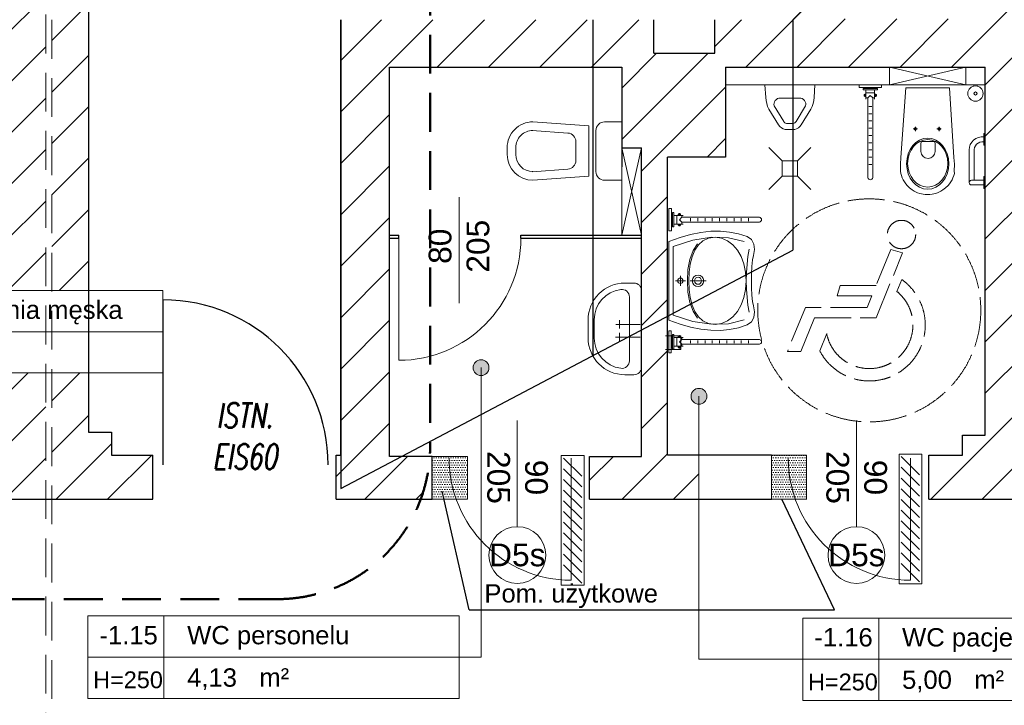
# Model space of a CAD drawing. Header units: millimetres. Extents: x 26866 to 1024070, y -428191 to 408885.
# Tile 185 of 248: x 190095 to 196541, y 395883 to 400372. Entities that reach past the tile are written whole.
import ezdxf

# ---------------------------------------------------------------- set-up
doc = ezdxf.new("R2010")
doc.units = ezdxf.units.MM
doc.header["$LTSCALE"] = 2
for name, pattern in [('ACAD_ISO02W100', [15, 12, -3]), ('DASHED', [19.05, 12.7, -6.35]), ('HIDDENX2', [19.05, 12.7, -6.35])]:
    doc.linetypes.add(name, pattern=pattern)
doc.layers.get('Defpoints').update_dxf_attribs({"color": 1})
for name, color, linetype, lineweight in [('0_OPIS', 7, 'Continuous', 13), ('3DPLAN_A_ARMATURA_SANITARNA', 7, 'Continuous', 9), ('3DPLAN_A_DRZWI', 173, 'Continuous', 5), ('3DPLAN_A_TABELKA POMIESZCZEŃ', 7, 'Continuous', 0), ('3DPLAN_A_WYSOKOŚCI ZMIANA', 144, 'HIDDENX2', 5), ('A_6_STOLARKA_DRZWI', 6, 'Continuous', 0), ('A_STOL_OPIS', 55, 'Continuous', 5), ('A_TXT', 7, 'Continuous', 0), ('A_TXT_STOLARKA', 131, 'Continuous', 0), ('A_WYBURZENIA', 6, 'Continuous', 0), ('A_ZESTAWIENIE STOLARKI', 3, 'Continuous', 15), ('AW_CERAMIKA', 6, 'Continuous', 9), ('Opisy', 7, 'Continuous', 13), ('podcięcie', 211, 'Continuous', 20), ('PRZERYW', 2, 'ACAD_ISO02W100', 9), ('sanitariaty', 2, 'Continuous', 25)]:
    doc.layers.add(name, color=color, linetype=linetype, lineweight=lineweight)
for name, color, linetype in [('3DPLAN_A_KRESKOWANIE 1', 253, 'Continuous'), ('3DPLAN_A_OPIS', 8, 'Continuous'), ('3DPLAN_A_POMIESZCZENIE NUMER', 100, 'Continuous'), ('3DPLAN_K_NOŚNA', 7, 'Continuous'), ('A_POMIESZCZENIE OPIS', 100, 'Continuous')]:
    doc.layers.add(name, color=color, linetype=linetype)
doc.styles.add('ARIAL', font='arial.ttf')
doc.styles.add('J-ROMANS', font='ROMANS.SHX', dxfattribs={"width": 0.7, "oblique": 10})
doc.styles.add('TABEL1', font='txt')
pattern_1 = [(0, (11654.2993, -5249.0212), (0.79375, 1.5875), [0, -1.5875])]
pattern_2 = [(45, (23044.838, -26883.88), (-16.83798, 16.83798), [])]

# ---------------------------------------------------------------- blocks, each defined once
blk = doc.blocks.new('adajwk')
at = {"layer": 'podcięcie'}
for p, q in [((211304, 253656), (211422.8, 253774.8)), ((211374, 253656), (211492.8, 253774.8)), ((211444, 253656), (211562.8, 253774.8)), ((211514, 253656), (211632.8, 253774.8)), ((211584, 253656), (211702.8, 253774.8)), ((211654, 253656), (211772.8, 253774.8)), ((211724, 253656), (211842.8, 253774.8)), ((211794, 253656), (211912.8, 253774.8)), ((211864, 253656), (211982.8, 253774.8)), ((211934, 253656), (212052.8, 253774.8)), ((212004, 253656), (212122.8, 253774.8))]:
    blk.add_line(p, q, dxfattribs=at)
blk.add_lwpolyline([(211290, 253790), (212140, 253790), (212140, 253640), (211290, 253640)], close=True, dxfattribs=at)
blk = doc.blocks.new('PISUAR')
at = {"layer": '3DPLAN_A_ARMATURA_SANITARNA'}
for p, q in [((0, 0), (0, 16.4)), ((8.28, 15.79), (0, 16.4)), ((26.06, 7.42), (15.86, 13.72)), ((23.96, 4.02), (13.76, 10.31)), ((0, 0), (0, -16.4)), ((8.55, 0), (8.55, 6.18)), ((8.55, 0), (8.55, -6.18)), ((25.2, -2.25), (25.2, 2.25)), ((29.2, -3.15), (29.2, 3.15)), ((23.96, -4.02), (13.76, -10.31)), ((26.06, -7.42), (15.86, -13.72)), ((8.28, -15.79), (0, -16.4))]:
    blk.add_line(p, q, dxfattribs=at)
for centre, radius, start, end in [((7.77, -0.99), 16.79, 61.19255, 88.26763), ((12.69, 6.32), 4.14, 74.95845, 182.00616), ((21.89, 1.07), 7.6, 15.85291, 56.15962), ((22.41, 1.61), 2.87, 12.95376, 57.23592), ((12.69, -6.32), 4.14, 177.99384, 285.04155), ((22.41, -1.61), 2.87, 302.76408, 347.04624), ((21.89, -1.07), 7.6, 303.84038, 344.14709), ((7.77, 0.99), 16.79, 271.73237, 298.80745)]:
    blk.add_arc(centre, radius, start, end, dxfattribs=at)
blk = doc.blocks.new('tabelka dla tp')
at = {"layer": '3DPLAN_A_TABELKA POMIESZCZEŃ'}
for p, q in [((49.7, 54), (49.7, 0)), ((0, 27), (243.13, 27))]:
    blk.add_line(p, q, dxfattribs=at)
blk.add_lwpolyline([(0, 54), (243.13, 54), (243.13, 0), (0, 0)], close=True, dxfattribs=at)
at = {"layer": '3DPLAN_A_POMIESZCZENIE NUMER', "color": 7, "style": 'ARIAL'}
blk.add_attdef('NUMER', (2.23, 35.39), '', height=12, dxfattribs=at)
at = {"layer": 'A_POMIESZCZENIE OPIS', "insert": (112.2, 19.75), "char_height": 12, "width": 36.4122, "attachment_point": 1, "style": 'ARIAL'}
blk.add_mtext('{\\C7;m²}', dxfattribs=at)
at = {"layer": 'A_POMIESZCZENIE OPIS', "color": 7, "style": 'ARIAL'}
for tag, p in [('NAZWA', (51.73, 35.39)), ('POWIERZCHNIA', (51.06, 7.24))]:
    blk.add_attdef(tag, p, '', height=12, dxfattribs=at)
blk = doc.blocks.new('miska ustępowa')
at = {"layer": '3DPLAN_A_ARMATURA_SANITARNA'}
for p, q in [((0, 0), (0, 19.11)), ((0, 19.11), (11.24, 19.11)), ((16.86, 0), (16.86, 13.49)), ((58.14, 19.11), (21.48, 16.4)), ((21.48, 0), (21.48, 16.4)), ((58.55, 13.51), (35.24, 11.78)), ((0, 0), (0, -19.11)), ((16.86, 0), (16.86, -13.49)), ((21.48, 0), (21.48, -16.4)), ((30.03, 0), (30.03, 6.18)), ((30.03, 0), (30.03, -6.18)), ((69.38, -2.25), (69.38, 2.25)), ((75, 0), (75, 2.25)), ((75, 0), (75, -2.25)), ((58.55, -13.51), (35.24, -11.78)), ((0, -19.11), (11.24, -19.11)), ((58.14, -19.11), (21.48, -16.4))]:
    blk.add_line(p, q, dxfattribs=at)
for centre, radius, start, end in [((11.24, 13.49), 5.62, 0, 90), ((58.14, 2.25), 16.86, 0, 90), ((58.14, 2.25), 11.24, 0, 90), ((35.65, 6.18), 5.62, 94.2314, 180), ((35.65, -6.18), 5.62, 180, 265.7686), ((58.14, -2.25), 16.86, 270, 0), ((58.14, -2.25), 11.24, 270, 0), ((11.24, -13.49), 5.62, 270, 0)]:
    blk.add_arc(centre, radius, start, end, dxfattribs=at)
blk = doc.blocks.new('UMYWALKA')
at = {"layer": '3DPLAN_A_ARMATURA_SANITARNA'}
for p, q in [((11, 30), (5, 30)), ((0, 25), (0, -25)), ((8, 20.87), (8, -20.87)), ((14.55, 8.04), (14.57, 2.57)), ((1, 5.49), (17.06, 5.43)), ((31, -6), (31, 6)), ((35, -6), (35, 6)), ((0.86, -2.78), (16.92, -2.85)), ((14.41, -0.23), (14.43, -5.7)), ((11, -30), (5, -30))]:
    blk.add_line(p, q, dxfattribs=at)
for centre, radius, start, end in [((5, 25), 5, 90, 180), ((13, 20.87), 5, 82.33774, 180), ((11, 6), 24, 0, 90), ((11, 6), 20, 0, 82.33774), ((11, -6), 24, 270, 0), ((11, -6), 20, 277.66226, 0), ((5, -25), 5, 180, 270), ((13, -20.87), 5, 180, 277.66226)]:
    blk.add_arc(centre, radius, start, end, dxfattribs=at)
blk = doc.blocks.new('kondygnacja -1')
at = {"layer": '3DPLAN_A_KRESKOWANIE 1'}
h = blk.add_hatch(dxfattribs=at)
h.set_pattern_fill('ANSI31', color=256, scale=7.5, style=0)
h.set_pattern_definition(pattern_2)
h.paths.add_polyline_path([(26781.49, -24430.84), (26781.49, -25256.18), (26865.36, -25256.18), (26865.36, -25233.56), (27108.48, -25233.56), (27108.48, -25256.18), (27119.89, -25256.18), (27110.14, -25212.84), (26979.61, -25212.84), (26979.61, -25079.84), (27320.27, -25079.84), (27361.7, -25079.84), (27361.7, -25046.84), (26815.61, -25046.84), (26815.61, -24465.84), (27386.61, -24465.84), (27386.61, -24686.84), (27413.61, -24686.84), (27413.61, -24581.84), (27442.61, -24581.84), (27442.61, -24549.84), (27413.61, -24549.84), (27413.61, -24469.84), (27474.65, -24469.84), (27474.65, -24430.84), (26781.49, -24430.84)], is_closed=False)
h.paths.add_polyline_path([(27583.61, -25294.84), (27583.61, -25335.84), (27417.61, -25335.84), (27417.61, -25289.84), (27390.61, -25289.84), (27390.61, -25335.84), (27137.8, -25335.84), (27119.89, -25256.18), (27108.48, -25256.18), (27108.48, -25287.56), (26865.36, -25287.56), (26865.36, -25256.18), (26781.49, -25256.18), (26781.49, -25342.83), (26829.42, -25361.84), (27832.61, -25361.84), (27832.61, -25332.84), (27603.61, -25332.84), (27603.61, -25294.84), (27583.61, -25294.84)], is_closed=False)
h.paths.add_polyline_path([(27413.61, -24806.84), (27413.61, -24781.84), (27386.61, -24781.84), (27386.61, -24885.59), (27430.61, -24885.59), (27430.61, -24835.84), (27474.65, -24835.84), (27474.65, -24806.84)])
h.paths.add_polyline_path([(27386.61, -24885.59), (27386.61, -25046.84), (27361.7, -25046.84), (27361.7, -25079.84), (27390.61, -25079.84), (27390.61, -25174.84), (27417.61, -25174.84), (27417.61, -25079.84), (27476.61, -25079.84), (27476.61, -25061.87, -0.027881), (27475.03, -25050.84), (27438.61, -25050.84), (27438.61, -25033.84), (27430.61, -25033.84), (27430.61, -24885.59)])
h.paths.add_polyline_path([(27603.61, -25179.84), (27603.61, -25163.88), (27583.61, -25163.88), (27583.61, -25179.84)])
h.paths.add_polyline_path([(27603.61, -25142.2), (27583.61, -25142.2), (27583.61, -25163.88), (27603.61, -25163.88)])
h.paths.add_polyline_path([(27593.61, -24713.84), (27593.61, -24746.4), (27608.61, -24746.4), (27608.61, -24713.84)], flags=16)
h.paths.add_polyline_path([(27593.61, -25050.84), (27571.61, -25050.84), (27571.61, -25079.84), (27583.61, -25079.84), (27583.61, -25142.2), (27603.61, -25142.2), (27603.61, -25076.84), (27681.45, -25076.84), (27681.45, -25050.84), (27608.61, -25050.84), (27608.61, -24713.84), (27593.61, -24713.84), (27593.61, -24806.84), (27569.61, -24806.84), (27569.61, -24835.84), (27593.61, -24835.84)])
h.paths.add_polyline_path([(27559.81, -24818.11), (27559.81, -24794.06), (27579.81, -24794.06), (27579.81, -24818.11)])
h.paths.add_polyline_path([(27593.61, -24469.84), (27593.61, -24610.84), (27601.86, -24610.84), (27608.61, -24610.84), (27608.61, -24468.84), (27712.91, -24468.84), (27712.91, -24430.84), (27474.65, -24430.84), (27474.65, -24469.84), (27593.61, -24469.84)], is_closed=False)
h.paths.add_polyline_path([(28026.62, -24481.39, -0.865492), (28025.15, -24471.22), (28013.19, -24430.84), (27882.91, -24430.84), (27882.91, -24468.84), (27982.61, -24468.84), (27982.61, -24483.84), (27997.61, -24483.84), (27997.61, -24940.11), (28026.62, -24940.11)])
h.paths.add_polyline_path([(28054.61, -24476.84), (28069.61, -24476.84), (28069.61, -24417.84), (28073.99, -24417.84), (28073.99, -24372.84), (28050.08, -24372.84, -1), (28039.7, -24372.84), (28030.61, -24372.84), (28030.61, -24472.87, -0.363097), (28030.61, -24479.53), (28030.61, -24940.11), (28054.61, -24940.11)])
h.paths.add_polyline_path([(28096.61, -25047.84), (28069.61, -25047.84), (28069.61, -25032.84), (28054.61, -25032.84), (28054.61, -24994.11), (28030.61, -24994.11), (28030.61, -25076.84), (28096.61, -25076.84)])
h.paths.add_polyline_path([(27982.61, -25035.84), (27982.61, -25050.84), (27949.55, -25050.84), (27949.55, -25076.84), (28026.62, -25076.84), (28026.62, -24994.11), (27997.61, -24994.11), (27997.61, -25035.84)])
h.paths.add_polyline_path([(26999.57, -25327.07), (27025.14, -25327.07), (27025.14, -25347.07), (26999.57, -25347.07)], flags=16)
h = blk.add_hatch(dxfattribs=at)
h.set_pattern_fill('ANSI31', color=256, scale=7.5, style=0)
h.set_pattern_definition(pattern_2)
h.paths.add_polyline_path([(28277.96, -25048.84), (28251.61, -25048.84), (28251.61, -24793.84), (28278.18, -24793.84), (28278.18, -24762.84), (28219.61, -24762.84), (28219.61, -25047.84), (28216.61, -25047.84), (28216.61, -25076.84), (28271.99, -25076.84, 0.071944), (28277.96, -25048.84)], is_closed=False)
h.paths.add_polyline_path([(28278.18, -24762.84), (28278.18, -24793.84), (28403.61, -24793.84), (28403.61, -24846.84), (28416.61, -24846.84), (28416.61, -25048.84), (28382.61, -25048.84), (28382.61, -25076.84), (28454.16, -25076.84), (28454.16, -25047.84), (28433.61, -25047.84), (28433.61, -24852.84), (28471.61, -24852.84), (28471.61, -24793.84), (28641.61, -24793.84), (28641.61, -24865.6), (28641.61, -24873.28), (28641.61, -25034.84), (28626.61, -25034.84), (28626.61, -25047.84), (28604.61, -25047.84), (28604.61, -25076.84), (29072.61, -25076.84), (29072.61, -25049.84), (28668.61, -25049.84), (28668.61, -24698.84), (28724.61, -24698.84), (28724.61, -24683.84), (28670.61, -24683.84), (28670.61, -24472.84), (28713.61, -24472.84), (28713.61, -24430.84), (28681.49, -24430.84), (28681.49, -24372.84), (28278.18, -24372.84), (28278.18, -24417.84), (28488.61, -24417.84), (28488.61, -24476.84), (28322.83, -24476.84), (28349.41, -24616.84), (28515.61, -24616.84), (28515.61, -24654.34), (28536.61, -24654.34), (28536.61, -24413.34), (28639.61, -24413.34), (28639.61, -24762.34), (28536.61, -24762.34), (28536.61, -24724.34), (28515.61, -24724.34), (28515.61, -24762.84), (28464.61, -24762.84), (28464.61, -24784.84), (28424.61, -24784.84), (28424.61, -24762.84), (28278.18, -24762.84)], is_closed=False)
h = blk.add_hatch(dxfattribs=at)
h.set_pattern_fill('ANSI31', color=256, scale=7.5, style=0)
h.set_pattern_definition(pattern_2)
h.paths.add_polyline_path([(28641.61, -24865.6), (28641.61, -24873.28), (28641.61, -25034.84), (28626.61, -25034.84), (28626.61, -25047.84), (28604.61, -25047.84), (28604.61, -25076.84), (29072.61, -25076.84), (29072.61, -25049.84), (28668.61, -25049.84), (28668.61, -24698.84), (28724.61, -24698.84), (28724.61, -24683.84), (28670.61, -24683.84), (28670.61, -24472.84), (28713.61, -24472.84), (28713.61, -24430.84), (28681.49, -24430.84), (28681.49, -24372.84), (28278.18, -24372.84), (28278.18, -24417.84), (28488.61, -24417.84), (28488.61, -24476.84), (28322.83, -24476.84), (28349.41, -24616.84), (28515.61, -24616.84), (28515.61, -24654.34), (28536.61, -24654.34), (28536.61, -24413.34), (28639.61, -24413.34), (28639.61, -24762.34), (28536.61, -24762.34), (28536.61, -24724.34), (28515.61, -24724.34), (28515.61, -24793.84), (28641.61, -24793.84), (28641.61, -24865.6)], is_closed=False)
h.paths.add_polyline_path([(28814.61, -24698.84), (29109.61, -24698.84), (29109.61, -24471.84), (29093.61, -24471.84), (29093.61, -24683.84), (28814.61, -24683.84), (28814.61, -24698.84)], is_closed=False)
h = blk.add_hatch(dxfattribs=at)
h.set_pattern_fill('ANSI31', color=256, scale=7.5, style=0)
h.set_pattern_definition(pattern_2)
h.paths.add_polyline_path([(31677.49, -24430.84), (30214.87, -24430.84), (30214.87, -24470.84), (30429.61, -24470.84), (30429.61, -24477.84), (30447.61, -24477.84), (30447.61, -24818.84), (30476.61, -24818.84), (30476.61, -24470.84), (31012.61, -24470.84), (31012.61, -24478.84), (31079.61, -24478.84), (31079.61, -24470.84), (31638.61, -24470.84), (31638.61, -25036.84), (31079.61, -25036.84), (31079.61, -25028.84), (31012.61, -25028.84), (31012.61, -25036.84), (30611.38, -25036.84), (30611.38, -25072.84), (31023.61, -25072.84), (31034.61, -25082.84), (31034.61, -25330.84), (31023.61, -25340.84), (30831.4, -25340.84, -0.038531), (30832.58, -25356.18), (30832.58, -25371.84), (31079.61, -25371.84), (31079.61, -25072.84), (31638.61, -25072.84), (31638.61, -25943.84), (30832.58, -25943.84), (30832.58, -26009.84), (31677.49, -26009.84)])
h.paths.add_polyline_path([(30682.61, -26009.84), (30832.58, -26009.84), (30832.58, -25943.84), (30760.61, -25943.84), (30760.61, -25454.67), (30735.61, -25464.58), (30735.61, -25943.84), (30682.61, -25943.84)])
h.paths.add_polyline_path([(30679.61, -25371.84), (30735.61, -25371.84), (30735.61, -25464.58), (30760.61, -25454.67), (30760.61, -25371.84), (30832.58, -25371.84), (30832.58, -25356.18, 0.038531), (30831.4, -25340.84), (30679.61, -25340.84)])
h.paths.add_polyline_path([(30355.83, -25371.84), (30425.61, -25371.84), (30425.61, -25379.84), (30463.61, -25379.84), (30463.61, -25424.74), (30471.61, -25424.74), (30471.61, -25395.84), (30533.61, -25395.84), (30533.61, -25371.84), (30576.61, -25371.84), (30576.61, -25341.84), (30472.61, -25341.84), (30472.61, -25326.84), (30427.61, -25326.84), (30427.61, -25341.84), (30355.83, -25341.84)])
h.paths.add_polyline_path([(30456.61, -25936.84), (30425.61, -25936.84), (30425.61, -25945.84), (30380.61, -25945.84), (30380.61, -26009.84), (30512.61, -26009.84), (30512.61, -25943.84), (30466.61, -25943.84), (30466.61, -25712.84), (30456.61, -25712.84)])
h.paths.add_polyline_path([(28888.61, -25941.84), (28888.61, -26009.84), (29013.61, -26009.84), (29013.61, -25941.84)])
h.paths.add_polyline_path([(28591.17, -26009.84), (28591.17, -25944.84), (28547.61, -25944.84), (28547.61, -26009.84)])
h.paths.add_polyline_path([(28624.61, -25870.53), (28654.8, -25870.53), (28654.8, -25924.53), (28624.61, -25924.53), (28624.61, -25944.84), (28591.17, -25944.84), (28591.17, -26009.84), (28713.61, -26009.84), (28713.61, -25941.84), (28672.61, -25941.84), (28672.61, -25932.84), (28657.61, -25932.84), (28657.61, -25716.84), (28624.61, -25716.84)])
h.paths.add_polyline_path([(28372.61, -25944.84), (28328.61, -25944.84), (28328.61, -25907.84), (28282.61, -25907.84), (28282.61, -25944.84), (28248.61, -25944.84), (28248.61, -26009.84), (28372.61, -26009.84)])
h.paths.add_polyline_path([(28092.61, -25563.84), (28054.61, -25563.84), (28054.61, -25383.84), (28067.6, -25383.84), (28067.61, -25375.84), (28340.61, -25375.84), (28340.61, -25341.84), (28070.61, -25341.84), (28070.61, -25332.84), (28030.61, -25332.84), (28030.61, -25395.6), (28048.71, -25395.6), (28048.71, -25449.6), (28030.61, -25449.6), (28030.61, -26009.84), (28073.61, -26009.84), (28073.61, -25944.84), (28054.61, -25944.84), (28054.61, -25668.84), (28092.61, -25668.84)])
h.paths.add_polyline_path([(27949.61, -25495.75), (27949.61, -25507.75), (27983.29, -25507.75), (27983.29, -25521.75), (27949.61, -25521.75), (27949.61, -25531.84), (27999.61, -25531.84), (27999.61, -25934.84), (27982.61, -25934.84), (27982.61, -25942.84), (27947.61, -25942.84), (27947.61, -26009.84), (28026.62, -26009.84), (28026.62, -25449.6), (27999.61, -25449.6), (27999.61, -25463.84), (27949.61, -25463.84), (27949.61, -25481.75), (27983.29, -25481.75), (27983.29, -25495.75)])
h.paths.add_polyline_path([(27982.61, -25361.84), (27952.61, -25361.84), (27952.61, -25332.84), (28026.62, -25332.84), (28026.62, -25395.6), (27999.61, -25395.6), (27999.61, -25377.84), (27982.61, -25377.84)])
h.paths.add_polyline_path([(26818.61, -25892.84), (26781.49, -25892.84), (26781.49, -26009.84), (26894.54, -26009.84), (26894.54, -25942.84), (26830.61, -25942.84), (26830.61, -25930.84), (26818.61, -25930.84)])
h.paths.add_polyline_path([(26894.54, -26009.84), (27115.94, -26009.84), (27115.94, -25942.84), (26894.54, -25942.84)])
h.paths.add_polyline_path([(27115.94, -25942.84), (27115.94, -26009.84), (27466.61, -26009.84), (27466.61, -25942.84), (27427.61, -25942.84), (27427.61, -25933.84), (27384.61, -25933.84), (27384.61, -25942.84)])
h.paths.add_polyline_path([(27641.61, -25942.84), (27641.61, -26009.84), (27802.61, -26009.84), (27802.61, -25942.84)])
h.paths.add_polyline_path([(30621.1, -25040.47), (30688.37, -25040.47), (30688.37, -25072.87), (30621.1, -25072.87)], flags=24)
at = {"layer": 'A_WYBURZENIA', "transparency": 33554687}
h = blk.add_hatch(dxfattribs=at)
h.set_pattern_fill('DOTS', color=256)
h.set_pattern_definition(pattern_1)
h.paths.add_polyline_path([(28302.61, -25076.84), (28302.61, -25048.84), (28279.61, -25048.84), (28279.61, -25076.84), (28302.61, -25076.84)], is_closed=False)
h = blk.add_hatch(dxfattribs=at)
h.set_pattern_fill('DOTS', color=256)
h.set_pattern_definition(pattern_1)
h.paths.add_polyline_path([(28524.61, -25047.84), (28501.57, -25047.84), (28501.57, -25076.84), (28524.61, -25076.84)])
at = {"layer": 'Opisy', "ltscale": 0.5}
h = blk.add_hatch(color=256, dxfattribs=at)
h.dxf.hatch_style = 1
h.paths.add_polyline_path([(28309.96, -24995.6), (28309.96, -24985.7, 0.73336)])
h.paths.add_polyline_path([(28309.96, -24985.7), (28309.96, -24995.6, 0.076465), (28311.52, -24995.84, 1.165591)])
h = blk.add_hatch(color=256, dxfattribs=at)
h.dxf.hatch_style = 1
h.paths.add_polyline_path([(28452.6, -25014.33), (28452.6, -25004.43, 0.73336)])
h.paths.add_polyline_path([(28452.6, -25004.43), (28452.6, -25014.33, 0.076465), (28454.16, -25014.57, 1.165591)])
at = {"layer": '3DPLAN_A_ARMATURA_SANITARNA', "color": 8}
blk.add_line((28403.61, -24793.84), (28403.61, -24903.84), dxfattribs=at)
for points in [[(28416.61, -24846.84), (28403.61, -24903.84)], [(28403.61, -24846.84), (28416.61, -24903.84)]]:
    blk.add_lwpolyline(points, dxfattribs=at)
at = {"layer": '3DPLAN_A_DRZWI'}
blk.add_line((28257.61, -24905.84), (28257.61, -24985.84), dxfattribs=at)
blk.add_arc((28257.61, -24905.84), 80, 270, 0, dxfattribs=at)
at = {"layer": '3DPLAN_A_OPIS', "color": 1, "lineweight": 30}
for p, q in [((28251.61, -24903.84), (28257.61, -24903.84)), ((28251.61, -24905.84), (28257.61, -24905.84)), ((28257.61, -24905.84), (28257.61, -24903.84)), ((28337.61, -24905.84), (28337.61, -24903.84)), ((28337.61, -24903.84), (28416.61, -24903.84)), ((28337.61, -24905.84), (28416.61, -24905.84)), ((28303.65, -25149.16), (28286.16, -25071.61)), ((28542.87, -25149.16), (28508.41, -25076.84)), ((28303.65, -25149.16), (28542.87, -25149.16))]:
    blk.add_line(p, q, dxfattribs=at)
at = {"layer": '3DPLAN_A_TABELKA POMIESZCZEŃ', "ltscale": 0.5}
blk.add_line((28082.36, -25180.16), (28293.67, -25180.16), dxfattribs=at)
at = {"layer": '3DPLAN_A_WYSOKOŚCI ZMIANA'}
for p, q in [((28026.62, -26232.7), (28026.62, -23962.87)), ((28030.61, -23962.87), (28030.61, -26232.7))]:
    blk.add_line(p, q, dxfattribs=at)
at = {"layer": '3DPLAN_K_NOŚNA'}
for p, q in [((28054.61, -24476.84), (28054.61, -25032.84)), ((28219.61, -25047.84), (28219.61, -24762.84)), ((28424.61, -24784.84), (28424.61, -24762.84)), ((28464.61, -24784.84), (28464.61, -24762.84)), ((28424.61, -24784.84), (28464.61, -24784.84)), ((28251.61, -24793.84), (28403.61, -24793.84)), ((28251.61, -25048.84), (28251.61, -24793.84)), ((28403.61, -24793.84), (28403.61, -24859.2)), ((28471.61, -24793.84), (28471.61, -24852.84)), ((28471.61, -24793.84), (28641.61, -24793.84)), ((28641.61, -25034.84), (28641.61, -24793.84)), ((28403.61, -24846.84), (28416.61, -24846.84)), ((28416.61, -25048.84), (28416.61, -24846.84)), ((28471.61, -24852.84), (28433.61, -24852.84)), ((28433.61, -25047.84), (28433.61, -24852.84)), ((28054.61, -25032.84), (28069.61, -25032.84)), ((28069.61, -25032.84), (28069.61, -25047.84)), ((28626.61, -25034.84), (28641.61, -25034.84)), ((28626.61, -25047.84), (28626.61, -25034.84)), ((28069.61, -25047.84), (28096.61, -25047.84)), ((28096.61, -25076.84), (28096.61, -25047.84)), ((28216.61, -25076.84), (28216.61, -25047.84)), ((28216.61, -25047.84), (28219.61, -25047.84)), ((28279.61, -25048.84), (28251.61, -25048.84)), ((28279.61, -25076.84), (28279.61, -25048.84)), ((28382.61, -25048.84), (28416.61, -25048.84)), ((28382.61, -25076.84), (28382.61, -25048.84)), ((28501.57, -25047.84), (28433.61, -25047.84)), ((28604.61, -25047.84), (28626.61, -25047.84)), ((28604.61, -25076.84), (28604.61, -25047.84)), ((27603.61, -25076.84), (28096.61, -25076.84)), ((28216.61, -25076.84), (28279.61, -25076.84)), ((28382.61, -25076.84), (28501.57, -25076.84)), ((28604.61, -25076.84), (29072.61, -25076.84))]:
    blk.add_line(p, q, dxfattribs=at)
at = {"layer": 'A_6_STOLARKA_DRZWI'}
for p, q in [((28370.58, -25049.84), (28370.58, -25129.84)), ((28592.58, -25049.84), (28592.58, -25129.84))]:
    blk.add_line(p, q, dxfattribs=at)
for centre in [(28370.58, -25049.84), (28592.58, -25049.84)]:
    blk.add_arc(centre, 80, 180, 270, dxfattribs=at)
at = {"layer": 'A_STOL_OPIS'}
for p, q in [((28297.09, -24878.94), (28297.09, -24948.39)), ((28335.24, -25094.76), (28335.24, -25025.32)), ((28557.24, -25094.76), (28557.24, -25025.32))]:
    blk.add_line(p, q, dxfattribs=at)
at = {"layer": 'A_TXT', "color": 1, "lineweight": 30}
blk.add_line((28103.39, -25054.26), (28103.39, -24946.26), dxfattribs=at)
blk.add_arc((28103.39, -25054.26), 108, 0.00008, 90, dxfattribs=at)
at = {"layer": 'A_TXT_STOLARKA'}
for p, q in [((28335.24, -25032.04), (28335.24, -25087.2)), ((28557.24, -25032.04), (28557.24, -25087.2))]:
    blk.add_line(p, q, dxfattribs=at)
at = {"layer": 'A_WYBURZENIA', "transparency": 33554687}
for p, q in [((28442.19, -24969.71), (28432.19, -24969.71)), ((28442.19, -24978.71), (28442.19, -24969.71)), ((28442.19, -24978.71), (28432.19, -24978.71)), ((28524.61, -25076.84), (28524.61, -25047.84))]:
    blk.add_line(p, q, dxfattribs=at)
for points in [[(28302.61, -25048.84), (28279.61, -25048.84), (28279.61, -25076.84), (28302.61, -25076.84)], [(28501.57, -25047.84), (28524.61, -25047.84), (28524.61, -25076.84), (28501.57, -25076.84)]]:
    blk.add_lwpolyline(points, close=True, dxfattribs=at)
at = {"layer": 'A_ZESTAWIENIE STOLARKI', "ltscale": 0.25}
for centre in [(28335.24, -25113.34), (28557.24, -25113.34)]:
    blk.add_circle(centre, 18.58, dxfattribs=at)
at = {"layer": 'AW_CERAMIKA', "ltscale": 0.5}
blk.add_line((28471.61, -24805.58), (28641.61, -24805.58), dxfattribs=at)
at = {"layer": 'Opisy', "lineweight": 0, "ltscale": 0.5}
for p, q in [((28311.52, -24990.65), (28311.52, -25180.16)), ((28454.16, -25009.38), (28454.16, -25181.58)), ((28311.52, -25180.16), (28297.29, -25180.16)), ((28454.16, -25181.58), (28522.17, -25181.58))]:
    blk.add_line(p, q, dxfattribs=at)
at = {"layer": 'Opisy', "color": 1, "linetype": 'DASHED', "lineweight": 50}
blk.add_lwpolyline([(27574.65, -24063.11), (28178.18, -24063.11, -0.414214), (28278.18, -24163.11), (28278.18, -25042.2, -0.414214), (28178.18, -25142.2), (27574.65, -25142.2, -0.414214), (27474.65, -25042.2), (27474.65, -24163.11, -0.414214)], format="xyb", close=True, dxfattribs=at)
at = {"layer": 'Opisy', "ltscale": 0.5}
for centre in [(28311.52, -24990.65), (28454.16, -25009.38)]:
    blk.add_circle(centre, 5.19, dxfattribs=at)
at = {"layer": 'PRZERYW', "color": 8, "lineweight": 0}
for p, q in [((28579.69, -24913.28), (28587.48, -24915.58)), ((28586.95, -24932.99), (28583.79, -24940.75)), ((28537.78, -24968.38), (28533.22, -24979.56))]:
    blk.add_line(p, q, dxfattribs=at)
blk.add_lwpolyline([(28579.69, -24913.28), (28570.1, -24936.81), (28546.56, -24936.81), (28544.63, -24943.68), (28567.3, -24943.68), (28564.24, -24951.19), (28523.85, -24951.19), (28512.03, -24979.97), (28520.83, -24979.97), (28529.77, -24958.06), (28570.15, -24958.06), (28587.48, -24915.58)], dxfattribs=at)
for centre, radius in [((28565.66, -24953.15), 73), ((28586.75, -24903.5), 9.29)]:
    blk.add_circle(centre, radius, dxfattribs=at)
for radius, start, end in [(36.58, 207.31969, 54.51323), (28.49, 191.34271, 50.63664)]:
    blk.add_arc((28565.72, -24962.78), radius, start, end, dxfattribs=at)
at = {"layer": 'sanitariaty', "color": 8, "lineweight": 0}
for p, q in [((28578.84, -24793.84), (28628.84, -24805.58)), ((28578.84, -24805.58), (28628.84, -24793.84)), ((28578.84, -24793.84), (28578.84, -24805.58)), ((28628.84, -24793.84), (28628.84, -24805.58)), ((28628.84, -24805.58), (28578.84, -24805.58)), ((28589.58, -24807.39), (28586.35, -24853.09)), ((28589.58, -24807.39), (28618.11, -24807.39)), ((28618.11, -24807.39), (28621, -24853.09)), ((28634.18, -24806.28), (28634.18, -24805.58)), ((28636.18, -24806.28), (28636.18, -24805.58)), ((28562.76, -24811.98), (28563.22, -24811.98)), ((28562.76, -24812.73), (28563.22, -24812.73)), ((28564.77, -24813.93), (28564.79, -24866.28)), ((28567.92, -24813.93), (28567.94, -24866.28)), ((28569.91, -24811.98), (28569.45, -24811.98)), ((28569.91, -24812.73), (28569.45, -24812.73)), ((28565.43, -24819.67), (28567.33, -24819.67)), ((28565.44, -24824.41), (28567.33, -24824.41)), ((28565.43, -24833.91), (28567.33, -24833.91)), ((28565.44, -24829.16), (28567.33, -24829.16)), ((28595.83, -24834.37), (28594.42, -24834.37)), ((28595.83, -24834.37), (28595.83, -24832.93)), ((28595.83, -24834.37), (28595.83, -24835.8)), ((28595.83, -24834.37), (28597.32, -24834.37)), ((28611.33, -24834.37), (28609.92, -24834.37)), ((28611.33, -24834.37), (28611.33, -24832.93)), ((28611.33, -24834.37), (28611.33, -24835.8)), ((28611.33, -24834.37), (28612.82, -24834.37)), ((28565.43, -24838.65), (28567.33, -24838.65)), ((28508.69, -24855.28), (28499.97, -24846.56)), ((28518.69, -24855.28), (28527.41, -24846.56)), ((28565.43, -24843.4), (28567.33, -24843.4)), ((28599.4, -24843.9), (28599.4, -24849.16)), ((28600.35, -24842.6), (28607.85, -24842.6)), ((28608.79, -24843.9), (28608.79, -24849.16)), ((28631.06, -24847.89), (28631.06, -24869.57)), ((28565.43, -24848.14), (28567.33, -24848.14)), ((28565.43, -24852.89), (28567.33, -24852.89)), ((28586.35, -24853.09), (28586.02, -24857.53)), ((28621, -24853.09), (28621.37, -24857.53)), ((28634.22, -24848.04), (28634.22, -24867.85)), ((28565.43, -24857.63), (28567.33, -24857.63)), ((28586.02, -24857.53), (28586.08, -24862.08)), ((28621.37, -24857.53), (28621.31, -24862.08)), ((28499.97, -24874), (28508.69, -24865.28)), ((28527.41, -24874), (28518.69, -24865.28)), ((28586.08, -24862.08), (28586.34, -24863.47)), ((28586.34, -24863.47), (28586.73, -24864.92)), ((28586.73, -24864.92), (28587.24, -24866.32)), ((28587.24, -24866.32), (28587.88, -24867.68)), ((28620.45, -24866.32), (28619.81, -24867.68)), ((28620.96, -24864.92), (28620.45, -24866.32)), ((28621.35, -24863.47), (28620.96, -24864.92)), ((28621.31, -24862.08), (28621.35, -24863.47)), ((28587.88, -24867.68), (28588.62, -24868.98)), ((28588.62, -24868.98), (28589.48, -24870.22)), ((28589.48, -24870.22), (28590.43, -24871.38)), ((28590.43, -24871.38), (28592.07, -24872.99)), ((28592.07, -24872.99), (28593.84, -24874.33)), ((28615.62, -24872.99), (28613.85, -24874.33)), ((28617.26, -24871.38), (28615.62, -24872.99)), ((28618.21, -24870.22), (28617.26, -24871.38)), ((28619.07, -24868.98), (28618.21, -24870.22)), ((28619.81, -24867.68), (28619.07, -24868.98)), ((28632.64, -24867.85), (28640.65, -24867.85)), ((28632.64, -24871.01), (28640.65, -24871.01)), ((28593.84, -24874.33), (28595.13, -24875.11)), ((28595.13, -24875.11), (28597.31, -24876.16)), ((28597.31, -24876.16), (28598.77, -24876.64)), ((28598.77, -24876.64), (28600.83, -24877.11)), ((28600.83, -24877.11), (28602.33, -24877.31)), ((28602.33, -24877.31), (28603.84, -24877.39)), ((28605.36, -24877.31), (28603.84, -24877.39)), ((28606.86, -24877.11), (28605.36, -24877.31)), ((28608.91, -24876.64), (28606.86, -24877.11)), ((28610.38, -24876.16), (28608.91, -24876.64)), ((28612.55, -24875.11), (28610.38, -24876.16)), ((28613.85, -24874.33), (28612.55, -24875.11)), ((28440.95, -24890.21), (28440.95, -24890.67)), ((28441.7, -24890.21), (28441.7, -24890.67)), ((28442.9, -24892.19), (28493.77, -24892.18)), ((28448.63, -24894.69), (28448.63, -24892.79)), ((28453.37, -24894.68), (28453.37, -24892.79)), ((28458.12, -24894.68), (28458.12, -24892.79)), ((28462.87, -24894.69), (28462.87, -24892.79)), ((28467.61, -24894.69), (28467.61, -24892.79)), ((28472.36, -24894.69), (28472.36, -24892.79)), ((28477.1, -24894.69), (28477.1, -24892.79)), ((28481.85, -24894.69), (28481.85, -24892.79)), ((28486.59, -24894.69), (28486.59, -24892.79)), ((28440.95, -24897.36), (28440.95, -24896.9)), ((28441.7, -24897.36), (28441.7, -24896.9)), ((28442.9, -24895.35), (28493.77, -24895.33)), ((28440.95, -24970.21), (28440.95, -24970.67)), ((28441.7, -24970.21), (28441.7, -24970.67)), ((28440.95, -24977.36), (28440.95, -24976.9)), ((28441.7, -24977.36), (28441.7, -24976.9)), ((28442.9, -24972.19), (28493.77, -24972.18)), ((28442.9, -24975.35), (28493.77, -24975.33)), ((28448.63, -24974.69), (28448.63, -24972.79)), ((28453.37, -24974.68), (28453.37, -24972.79)), ((28458.12, -24974.68), (28458.12, -24972.79)), ((28462.87, -24974.69), (28462.87, -24972.79)), ((28467.61, -24974.69), (28467.61, -24972.79)), ((28472.36, -24974.69), (28472.36, -24972.79)), ((28477.1, -24974.69), (28477.1, -24972.79)), ((28481.85, -24974.69), (28481.85, -24972.79)), ((28486.59, -24974.69), (28486.59, -24972.79))]:
    blk.add_line(p, q, dxfattribs=at)
for points in [[(28559.09, -24805.58), (28559.09, -24807.22), (28573.61, -24807.22), (28573.61, -24805.58)], [(28561.61, -24807.79), (28561.61, -24808.74), (28571.1, -24808.74), (28571.1, -24807.79)], [(28562.21, -24807.79), (28562.21, -24807.22), (28570.44, -24807.22), (28570.44, -24807.79)], [(28563.5, -24808.75), (28563.5, -24810.8), (28569.17, -24810.8), (28569.17, -24808.75)], [(28562.76, -24811.65), (28562.76, -24813.07), (28563.23, -24813.07), (28563.23, -24811.65)], [(28563.22, -24811.98), (28563.22, -24812.73), (28563.5, -24812.73), (28563.5, -24811.98)], [(28569.45, -24811.98), (28569.45, -24812.73), (28569.17, -24812.73), (28569.17, -24811.98)], [(28569.91, -24811.65), (28569.91, -24813.07), (28569.44, -24813.07), (28569.44, -24811.65)], [(28641.61, -24837.28), (28640.65, -24837.28), (28640.65, -24844.95), (28641.61, -24844.95)], [(28508.69, -24865.28), (28508.69, -24855.28), (28518.69, -24855.28), (28518.69, -24865.28)], [(28641.61, -24865.6), (28640.65, -24865.6), (28640.65, -24873.28), (28641.61, -24873.28)], [(28434.54, -24901.03), (28436.18, -24901.03), (28436.18, -24886.51), (28434.54, -24886.51)], [(28436.75, -24897.91), (28436.18, -24897.91), (28436.18, -24889.68), (28436.75, -24889.68)], [(28436.75, -24898.51), (28437.7, -24898.51), (28437.7, -24889.02), (28436.75, -24889.02)], [(28437.71, -24896.62), (28439.76, -24896.62), (28439.76, -24890.95), (28437.71, -24890.95)], [(28440.61, -24890.21), (28442.03, -24890.21), (28442.03, -24890.68), (28440.61, -24890.68)], [(28440.95, -24890.67), (28441.7, -24890.67), (28441.7, -24890.95), (28440.95, -24890.95)], [(28440.61, -24897.36), (28442.03, -24897.36), (28442.03, -24896.88), (28440.61, -24896.88)], [(28440.95, -24896.9), (28441.7, -24896.9), (28441.7, -24896.62), (28440.95, -24896.62)], [(28488.56, -24933.77), (28488.58, -24938.37), (28488.84, -24943.18), (28489.27, -24947.41), (28489.82, -24950.23), (28490.55, -24954.17), (28490.13, -24957.76), (28488.51, -24960.7), (28485.66, -24962.65), (28480.05, -24964.49), (28474.23, -24965.68), (28468.19, -24966.24), (28461.93, -24966.16), (28455.43, -24965.45), (28448.71, -24964.12), (28441.75, -24962.16), (28434.54, -24959.58), (28434.54, -24933.77), (28434.54, -24907.96), (28441.75, -24905.38), (28448.71, -24903.42), (28455.43, -24902.08), (28461.93, -24901.37), (28468.19, -24901.3), (28474.23, -24901.85), (28480.05, -24903.05), (28485.66, -24904.88), (28488.51, -24906.84), (28490.13, -24909.78), (28490.55, -24913.37), (28489.82, -24917.31), (28489.27, -24920.13), (28488.84, -24924.35), (28488.58, -24929.17), (28488.56, -24933.77)], [(28449.81, -24933.77), (28450.1, -24935.23), (28450.91, -24936.42), (28452.1, -24937.22), (28453.56, -24937.52), (28455.02, -24937.22), (28456.21, -24936.42), (28457.01, -24935.23), (28457.31, -24933.77), (28457.01, -24932.31), (28456.21, -24931.12), (28455.02, -24930.31), (28453.56, -24930.02), (28452.1, -24930.31), (28450.91, -24931.12), (28450.1, -24932.31), (28449.81, -24933.77)], [(28451.26, -24933.77), (28451.44, -24934.66), (28451.93, -24935.39), (28452.66, -24935.89), (28453.56, -24936.07), (28454.45, -24935.89), (28455.18, -24935.39), (28455.68, -24934.66), (28455.86, -24933.77), (28455.68, -24932.87), (28455.18, -24932.14), (28454.45, -24931.65), (28453.56, -24931.47), (28452.66, -24931.65), (28451.93, -24932.14), (28451.44, -24932.87), (28451.26, -24933.77)], [(28440.27, -24933.77), (28440.41, -24934.45), (28440.78, -24935.01), (28441.34, -24935.38), (28442.02, -24935.52), (28442.7, -24935.38), (28443.26, -24935.01), (28443.63, -24934.45), (28443.77, -24933.77), (28443.63, -24933.09), (28443.26, -24932.53), (28442.7, -24932.16), (28442.02, -24932.02), (28441.34, -24932.16), (28440.78, -24932.53), (28440.41, -24933.09), (28440.27, -24933.77)], [(28434.43, -24981.05), (28436.06, -24981.05), (28436.06, -24966.54), (28434.43, -24966.54)], [(28436.75, -24977.91), (28436.18, -24977.91), (28436.18, -24969.68), (28436.75, -24969.68)], [(28436.75, -24978.51), (28437.7, -24978.51), (28437.7, -24969.02), (28436.75, -24969.02)], [(28440.61, -24970.21), (28442.03, -24970.21), (28442.03, -24970.68), (28440.61, -24970.68)], [(28437.71, -24976.62), (28439.76, -24976.62), (28439.76, -24970.95), (28437.71, -24970.95)], [(28440.61, -24977.36), (28442.03, -24977.36), (28442.03, -24976.88), (28440.61, -24976.88)], [(28440.95, -24970.67), (28441.7, -24970.67), (28441.7, -24970.95), (28440.95, -24970.95)], [(28440.95, -24976.9), (28441.7, -24976.9), (28441.7, -24976.62), (28440.95, -24976.62)]]:
    blk.add_lwpolyline(points, close=True, dxfattribs=at)
for points in [[(28563.5, -24810.8), (28563.5, -24814.91), (28563.5, -24813.93), (28564.77, -24813.93), (28566.3, -24812.4), (28567.92, -24813.93), (28569.17, -24813.93), (28569.17, -24814.91), (28569.17, -24810.8), (28563.5, -24810.8)], [(28439.76, -24896.62), (28443.88, -24896.62), (28442.9, -24896.62), (28442.9, -24895.35), (28441.36, -24893.82), (28442.9, -24892.19), (28442.9, -24890.95), (28443.88, -24890.95), (28439.76, -24890.95), (28439.76, -24896.62)], [(28483.83, -24959.44), (28473.53, -24961.9), (28462.28, -24962.22), (28450.19, -24960.36), (28437.35, -24956.28), (28437.35, -24933.77), (28437.35, -24911.26), (28450.19, -24907.18), (28462.28, -24905.32), (28473.53, -24905.63), (28483.83, -24908.09)], [(28464.68, -24905.32), (28460.38, -24905.91), (28456.76, -24907.6), (28453.81, -24910.26), (28451.47, -24913.77), (28449.71, -24918.01), (28448.5, -24922.85), (28447.81, -24928.16), (28447.58, -24933.83), (28447.81, -24939.5), (28448.5, -24944.82), (28449.71, -24949.66), (28451.47, -24953.9), (28453.81, -24957.41), (28456.76, -24960.07), (28460.38, -24961.76), (28464.68, -24962.35)], [(28464.68, -24905.32), (28468.96, -24905.91), (28472.87, -24907.59), (28476.35, -24910.24), (28479.34, -24913.73), (28481.77, -24917.95), (28483.58, -24922.78), (28484.72, -24928.09), (28485.11, -24933.75), (28484.72, -24939.43), (28483.58, -24944.75), (28481.77, -24949.6), (28479.34, -24953.86), (28476.35, -24957.38), (28472.87, -24960.06), (28468.96, -24961.75), (28464.68, -24962.35)], [(28453.29, -24909.51), (28450.26, -24914.02), (28448.17, -24919.76), (28446.97, -24926.46), (28446.58, -24933.83), (28446.97, -24941.21), (28448.17, -24947.91), (28450.26, -24953.65), (28453.29, -24958.16)], [(28487.05, -24954.41), (28486.18, -24949.71), (28485.62, -24944.62), (28485.28, -24939.28), (28485.07, -24933.78), (28485.28, -24928.29), (28485.62, -24922.94), (28486.18, -24917.86), (28487.05, -24913.15)], [(28442.02, -24930.52), (28442.02, -24937.02)], [(28445.27, -24933.77), (28438.77, -24933.77)], [(28458.81, -24933.77), (28448.31, -24933.77)], [(28439.76, -24976.62), (28443.88, -24976.62), (28442.9, -24976.62), (28442.9, -24975.35), (28441.36, -24973.82), (28442.9, -24972.19), (28442.9, -24970.95), (28443.88, -24970.95), (28439.76, -24970.95), (28439.76, -24976.62)]]:
    blk.add_lwpolyline(points, dxfattribs=at)
for radius in [5, 1]:
    blk.add_circle((28635.18, -24811.18), radius, dxfattribs=at)
for centre, radius, start, end in [((28562.75, -24812.36), 0.522, 90.70681, 271.58977), ((28569.93, -24812.36), 0.522, 268.41023, 89.29319), ((28639.66, -24848.09), 8.61, 83.38856, 179.98788), ((28600.6, -24843.78), 1.2, 102.23395, 185.88986), ((28607.59, -24843.78), 1.2, 354.11014, 77.76605), ((28640.13, -24848.61), 5.93, 84.97245, 185.48647), ((28604.1, -24848.93), 4.7, 182.80221, 357.19779), ((28566.36, -24866.03), 1.6, 189.09858, 350.90142), ((28632.63, -24869.43), 1.58, 89.87442, 275.96536), ((28441.33, -24890.19), 0.522, 358.41023, 179.29319), ((28493.51, -24893.76), 1.6, 279.09858, 80.90142), ((28441.33, -24897.37), 0.522, 180.70681, 1.58977), ((28441.33, -24970.19), 0.522, 358.41023, 179.29319), ((28493.51, -24973.76), 1.6, 279.09858, 80.90142), ((28441.33, -24977.37), 0.522, 180.70681, 1.58977)]:
    blk.add_arc(centre, radius, start, end, dxfattribs=at)
for centre in [(28595.83, -24834.37), (28611.33, -24834.37)]:
    blk.add_ellipse(centre, major_axis=(0.599, 0.599), ratio=1, start_param=5.497787, end_param=11.780972, dxfattribs=at)
for centre, major_axis, ratio in [((28603.9, -24857.14), (0, -16.75), 0.823529), ((28603.9, -24856.89), (0, -15.54), 0.845174)]:
    blk.add_ellipse(centre, major_axis=major_axis, ratio=ratio, dxfattribs=at)
at = {"layer": '3DPLAN_A_ARMATURA_SANITARNA', "rotation": 180}
for name, p in [('miska ustępowa', (28403.61, -24848.84)), ('UMYWALKA', (28416.61, -24965.26))]:
    blk.add_blockref(name, p, dxfattribs=at)
at = {"layer": '3DPLAN_A_OPIS', "color": 1, "lineweight": 30}
ref = blk.add_blockref('tabelka dla tp', (27860.03, -24994.11), dxfattribs=at)
ref.add_attrib('NUMER', '-1.11', (27867.56, -24958.72), dxfattribs={"layer": '3DPLAN_A_POMIESZCZENIE NUMER', "color": 7, "height": 12, "style": 'ARIAL'})
ref.add_attrib('NAZWA', 'Przebieralnia męska', (27924.99, -24958.72), dxfattribs={"layer": 'A_POMIESZCZENIE OPIS', "color": 7, "height": 12, "style": 'ARIAL'})
ref.add_attrib('POWIERZCHNIA', '4,90', (27924.99, -24986.47), dxfattribs={"layer": 'A_POMIESZCZENIE OPIS', "color": 7, "height": 12, "style": 'ARIAL'})
at = {"layer": '3DPLAN_A_TABELKA POMIESZCZEŃ', "color": 0, "lineweight": 0, "ltscale": 0.5}
ref = blk.add_blockref('tabelka dla tp', (28054.16, -25207.16), dxfattribs=at)
ref.add_attrib('NUMER', '-1.15', (28061.68, -25171.77), dxfattribs={"layer": '3DPLAN_A_POMIESZCZENIE NUMER', "color": 7, "height": 12, "style": 'ARIAL'})
ref.add_attrib('NAZWA', 'WC personelu', (28119.11, -25171.77), dxfattribs={"layer": 'A_POMIESZCZENIE OPIS', "color": 7, "height": 12, "style": 'ARIAL'})
ref.add_attrib('POWIERZCHNIA', '4,13', (28119.11, -25199.52), dxfattribs={"layer": 'A_POMIESZCZENIE OPIS', "color": 7, "height": 12, "style": 'ARIAL'})
at = {"layer": 'Opisy', "ltscale": 0.5}
ref = blk.add_blockref('tabelka dla tp', (28522.17, -25208.58), dxfattribs=at)
ref.add_attrib('NUMER', '-1.16', (28529.7, -25173.19), dxfattribs={"layer": '3DPLAN_A_POMIESZCZENIE NUMER', "color": 0, "height": 12, "style": 'ARIAL'})
ref.add_attrib('NAZWA', 'WC pacjentów', (28587.13, -25173.19), dxfattribs={"layer": 'A_POMIESZCZENIE OPIS', "color": 0, "height": 12, "style": 'ARIAL'})
ref.add_attrib('POWIERZCHNIA', '5,00', (28587.13, -25200.94), dxfattribs={"layer": 'A_POMIESZCZENIE OPIS', "color": 0, "height": 12, "style": 'ARIAL'})
at = {"layer": 'sanitariaty', "color": 8, "lineweight": 0, "rotation": 269.9999999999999}
blk.add_blockref('PISUAR', (28513.69, -24805.58), dxfattribs=at)
at = {"layer": '3DPLAN_A_OPIS', "color": 1, "lineweight": 30, "style": 'ARIAL'}
for tag, p in [('PRZESUNIĘCIE_WEJŚCIA', (27655.16, -24535.33)), ('WYŁĄCZONE', (27007.18, -24723.98)), ('Z_OPRACOWANIA', (26996.84, -24746.42)), ('WYŁĄCZONE', (30803.05, -24760.87)), ('Z_OPRACOWANIA', (30792.71, -24783.3)), ('WYŁĄCZONE', (28894.9, -24826.59)), ('Z_OPRACOWANIA', (28884.56, -24849.03)), ('POWIĘKSZENIE_WEJŚCIA', (28313.68, -25144.41)), ('POWIĘKSZENIE_WEJŚCIA', (29600.62, -25191.36)), ('POWIĘKSZENIE_WEJŚCIA', (28011.45, -25235.42)), ('WYŁĄCZONE', (29754.42, -25678.17)), ('Z_OPRACOWANIA', (29744.08, -25700.6)), ('WYJŚCIE_EWAKUACYJNE', (27763.79, -26106.07))]:
    blk.add_attdef(tag, p, '', height=12, dxfattribs=at)
at = {"layer": '3DPLAN_A_OPIS', "color": 0, "lineweight": 30, "style": 'ARIAL'}
for tag, p in [('UGUL_1', (29350.3, -24586.01)), ('UGUL_2', (29622.92, -24586.01)), ('UGUL_3', (29833.15, -24586.01))]:
    blk.add_attdef(tag, p, '', height=12, dxfattribs=at)
at = {"layer": '3DPLAN_A_TABELKA POMIESZCZEŃ', "color": 7, "ltscale": 0.5, "char_height": 11, "width": 59.2068, "attachment_point": 1, "style": 'ARIAL'}
for insert in [(28057.53, -25189.51), (28525.54, -25190.92)]:
    blk.add_mtext('H=250', dxfattribs=dict(at, insert=insert))
at = {"layer": '3DPLAN_A_TABELKA POMIESZCZEŃ', "ltscale": 0.5, "style": 'ARIAL'}
for tag, p in [('KURTYNA', (27861.91, -26064.85)), ('POWIETRZNA', (27861.91, -26084.56))]:
    blk.add_attdef(tag, p, '', height=12, dxfattribs=at)
at = {"layer": 'A_STOL_OPIS', "ltscale": 0.2, "char_height": 14.872, "style": 'TABEL1'}
for s, insert, attachment_point, rotation in [('\\pxqc;{\\fArial|b0|i0|c238|p34;80\\P205}', (28317.1, -24940.33), 7, 90), ('\\pxqc;{\\fArial|b0|i0|c238|p34;90\\P205}', (28355.25, -25033.37), 1, 270), ('\\pxqc;{\\fArial|b0|i0|c238|p34;90\\P205}', (28577.25, -25033.37), 1, 270)]:
    blk.add_mtext_dynamic_manual_height_columns(s, width=58.3206, gutter_width=80, heights=[0], dxfattribs=dict(at, insert=insert, attachment_point=attachment_point, rotation=rotation))
at = {"layer": 'A_TXT', "color": 1, "lineweight": 30, "insert": (28156.86, -25035.4), "char_height": 16.2, "width": 31.0131, "attachment_point": 5, "style": 'J-ROMANS'}
blk.add_mtext('ISTN.\\PEIS60', dxfattribs=at)
at = {"layer": 'A_ZESTAWIENIE STOLARKI', "ltscale": 0.2, "char_height": 14.872, "attachment_point": 5, "style": 'TABEL1'}
for insert in [(28335.24, -25113.34), (28557.24, -25113.34)]:
    blk.add_mtext_dynamic_manual_height_columns('{\\fArial|b0|i0|c238|p34;D5s}', width=58.3206, gutter_width=80, heights=[0], dxfattribs=dict(at, insert=insert))

msp = doc.modelspace()

# ---------------------------------------------------------------- linework, layer by layer
at = {"layer": 'Defpoints'}
for p, q in [((192196.1, 400371.6), (192196.1, 397301.6)), ((193846.8, 400371.6), (193846.8, 398171.6)), ((195156.1, 400371.6), (195156.1, 398861.6)), ((192196.1, 397301.6), (195156.1, 398861.6))]:
    msp.add_line(p, q, dxfattribs=at)

# ---------------------------------------------------------------- block references
at = {"layer": '0_OPIS'}
ref = msp.add_blockref('kondygnacja -1', (-90000, 648000), dxfattribs=dict(at, xscale=10, yscale=10, zscale=10))
ref.add_attrib('POWIĘKSZENIE_WEJŚCIA', 'Pom. użytkowe', (193136.8, 396555.9), dxfattribs={"layer": '3DPLAN_A_OPIS', "color": 1, "lineweight": 30, "height": 120, "style": 'ARIAL'})
at = {"layer": 'podcięcie', "rotation": 90.00000361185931}
for p in [(447430.5, 185378.9), (449641.2, 185388.2)]:
    msp.add_blockref('adajwk', p, dxfattribs=at)

doc.saveas('drawing.dxf')
